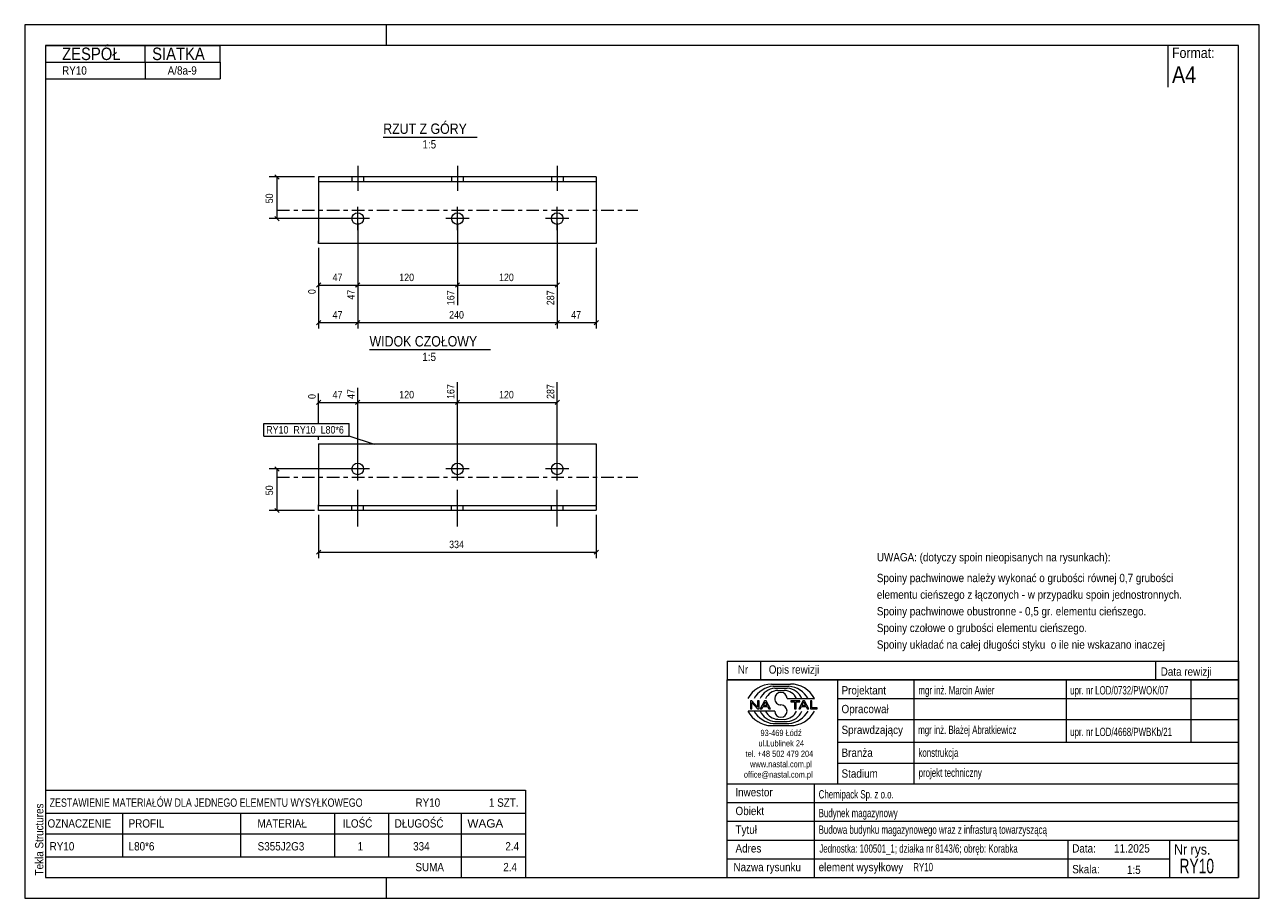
# Model space of a CAD drawing. Header units: millimetres. Extents: x 0 to 297, y 0 to 210.
import ezdxf

# ---------------------------------------------------------------- set-up
doc = ezdxf.new("R2010")
doc.units = ezdxf.units.MM
for name, pattern in [('XKITLINE00', [0]), ('XKITLINE01', [4, 1, -1, 1, -1]), ('XKITLINE03', [6, 3, -1, 1, -1])]:
    doc.linetypes.add(name, pattern=pattern)
for name, color, linetype, lineweight in [('Arkusz rysunku', 3, 'Continuous', 0), ('Element', 2, 'Continuous', 0), ('Inny typ obiektu', 7, 'Continuous', 0), ('Wymiar', 4, 'Continuous', 0), ('Znak elementu', 2, 'Continuous', 0), ('Śruba', 3, 'Continuous', 0)]:
    doc.layers.add(name, color=color, linetype=linetype, lineweight=lineweight)
doc.styles.add('ARIAL', font='ARIAL.TTF')

msp = doc.modelspace()

# ---------------------------------------------------------------- linework, layer by layer
at = {"layer": 'Arkusz rysunku', "linetype": 'XKITLINE00', "lineweight": 0}
for p, q in [((297, 210), (0, 210)), ((0, 210), (0, 0)), ((87, 205), (87, 210)), ((297, 0), (297, 210)), ((292, 205), (5, 205)), ((5, 205), (5, 5)), ((292, 5), (292, 205)), ((5, 5), (292, 5)), ((87, 0), (87, 5)), ((0, 0), (297, 0))]:
    msp.add_line(p, q, dxfattribs=at)
at = {"layer": 'Element', "linetype": 'XKITLINE00', "lineweight": 0}
for p, q in [((70.71, 173.4), (70.71, 173.2)), ((137.51, 173.4), (70.71, 173.4)), ((70.71, 173.2), (70.71, 158.02)), ((137.51, 173.4), (137.51, 173.2)), ((137.51, 173.2), (137.51, 157.4)), ((137.51, 172.2), (70.71, 172.2)), ((70.71, 157.48), (70.71, 158.02)), ((70.71, 157.4), (70.71, 157.48)), ((137.51, 157.4), (70.71, 157.4)), ((70.71, 109.21), (70.71, 94.57)), ((70.71, 109.21), (137.51, 109.21)), ((137.51, 109.21), (137.51, 109.14)), ((137.51, 109.14), (137.51, 94.57)), ((70.71, 93.41), (70.71, 94.57)), ((70.71, 94.41), (137.51, 94.41)), ((70.71, 93.21), (70.71, 93.41)), ((137.51, 93.21), (70.71, 93.21)), ((137.51, 94.41), (137.51, 94.57)), ((137.51, 94.34), (137.51, 94.41)), ((137.51, 94.34), (137.51, 93.41)), ((137.51, 93.21), (137.51, 93.41))]:
    msp.add_line(p, q, dxfattribs=at)
at = {"layer": 'Element', "linetype": 'XKITLINE01', "lineweight": 0}
for p, q in [((137.51, 172.82), (137.51, 170.2)), ((70.71, 158.02), (70.71, 157.69)), ((137.51, 108.92), (137.51, 108.21)), ((70.71, 93.21), (70.71, 93.41)), ((137.51, 94.41), (137.51, 94.34)), ((137.51, 93.21), (137.51, 93.41))]:
    msp.add_line(p, q, dxfattribs=at)
at = {"layer": 'Element', "linetype": 'XKITLINE03', "lineweight": 0}
for p, q in [((60.71, 165.4), (147.51, 165.4)), ((60.71, 101.21), (147.51, 101.21))]:
    msp.add_line(p, q, dxfattribs=at)
at = {"layer": 'Inny typ obiektu', "linetype": 'XKITLINE00', "lineweight": 0}
for p, q in [((5, 205), (47, 205)), ((5, 205), (5, 201)), ((29, 201), (29, 205)), ((47, 201), (47, 205)), ((275, 205), (275, 195)), ((5, 201), (47, 201)), ((5, 201), (5, 197)), ((29, 201), (29, 197)), ((47, 201), (47, 197)), ((5, 197), (47, 197)), ((86.25, 183), (108.84, 183)), ((82.96, 131.9), (112.04, 131.9)), ((169, 57), (169, 52.5)), ((169, 57), (292, 57)), ((177, 57), (177, 52.5)), ((272, 57), (272, 52.5)), ((292, 57), (292, 52.5)), ((292, 52.5), (169, 52.5)), ((169, 5), (169, 52.5)), ((169, 52.5), (292, 52.5)), ((179.62, 51.49), (184.23, 51.5)), ((180.07, 50.99), (183.86, 51)), ((180.46, 50.49), (183.45, 50.49)), ((195.5, 52.5), (195.5, 27.5)), ((214, 27.5), (214, 52.5)), ((250.5, 52.5), (250.5, 37.5)), ((280.5, 52.5), (280.5, 37.5)), ((292, 52.5), (292, 5)), ((181.2, 49.98), (182.73, 49.99)), ((183.42, 47.99), (189.98, 47.99)), ((195.5, 48), (292, 48)), ((180.43, 45.01), (174, 45.01)), ((174.93, 47.44), (174.57, 47.44)), ((174.57, 47.44), (174.57, 45.56)), ((174.57, 45.56), (174.9, 45.56)), ((174.9, 47.04), (176.29, 45.56)), ((174.9, 45.56), (174.9, 47.04)), ((176.31, 45.96), (174.93, 47.44)), ((176.29, 45.56), (176.65, 45.56)), ((176.65, 47.44), (176.31, 47.44)), ((176.31, 47.44), (176.31, 45.96)), ((176.65, 45.56), (176.65, 47.44)), ((177.96, 47.44), (176.94, 45.56)), ((176.94, 45.56), (177.31, 45.56)), ((177.31, 45.56), (177.61, 46.13)), ((177.61, 46.13), (178.71, 46.13)), ((177.71, 46.33), (178.14, 47.24)), ((178.6, 46.33), (177.71, 46.33)), ((178.33, 47.44), (177.96, 47.44)), ((178.14, 47.24), (178.6, 46.33)), ((179.41, 45.56), (178.33, 47.44)), ((178.71, 46.13), (179.02, 45.56)), ((179.02, 45.56), (179.41, 45.56)), ((186.43, 47.44), (184.34, 47.44)), ((184.34, 47.44), (184.34, 47.22)), ((184.34, 47.22), (185.21, 47.22)), ((185.21, 47.22), (185.21, 45.56)), ((185.21, 45.56), (185.56, 45.56)), ((185.56, 45.56), (185.56, 47.22)), ((185.56, 47.22), (186.43, 47.22)), ((187.21, 47.44), (186.2, 45.56)), ((186.2, 45.56), (186.57, 45.56)), ((186.43, 47.22), (186.43, 47.44)), ((186.57, 45.56), (186.86, 46.13)), ((186.86, 46.13), (187.96, 46.13)), ((186.96, 46.33), (187.39, 47.24)), ((187.86, 46.33), (186.96, 46.33)), ((187.59, 47.44), (187.21, 47.44)), ((187.4, 47.24), (187.39, 47.24)), ((187.4, 47.24), (187.86, 46.33)), ((188.67, 45.56), (187.59, 47.44)), ((187.96, 46.13), (188.27, 45.56)), ((188.27, 45.56), (188.67, 45.56)), ((189.36, 47.44), (189.01, 47.44)), ((189.01, 47.44), (189.01, 45.56)), ((189.01, 45.56), (190.66, 45.56)), ((189.36, 45.78), (189.36, 47.44)), ((190.66, 45.78), (189.36, 45.78)), ((190.66, 45.56), (190.66, 45.78)), ((180.07, 42.01), (183.86, 42)), ((180.46, 42.51), (183.45, 42.51)), ((181.2, 43.02), (182.73, 43.01)), ((195.5, 43), (292, 43)), ((179.62, 41.51), (184.23, 41.5)), ((195.5, 37.5), (292, 37.5)), ((195.5, 32.5), (292, 32.5)), ((169, 27.5), (292, 27.5)), ((190, 5), (190, 27.5)), ((5, 26), (5, 20.5)), ((5, 26), (120.5, 26)), ((120.5, 26), (120.5, 20.5)), ((169, 23), (292, 23)), ((5, 20.5), (5, 15.5)), ((5, 20.5), (120.5, 20.5)), ((23.5, 20.5), (23.5, 15.5)), ((52, 15.5), (52, 20.5)), ((74.5, 20.5), (74.5, 15.5)), ((87.5, 20.5), (87.5, 15.5)), ((105, 20.5), (105, 15.5)), ((120.5, 20.5), (120.5, 15.5)), ((169, 18.5), (292, 18.5)), ((5, 15.5), (120.5, 15.5)), ((5, 15.5), (5, 10)), ((23.5, 15.5), (23.5, 10)), ((52, 10), (52, 15.5)), ((74.5, 15.5), (74.5, 10)), ((87.5, 15.5), (87.5, 10)), ((105, 15.5), (105, 10)), ((120.5, 15.5), (120.5, 10)), ((169, 14), (292, 14)), ((251, 5), (251, 14)), ((275.5, 5), (275.5, 14)), ((5, 10), (5, 5)), ((5, 10), (120.5, 10)), ((105, 10), (105, 5)), ((120.5, 10), (120.5, 5)), ((169, 9.5), (275.5, 9.5)), ((5, 5), (120.5, 5)), ((169, 5), (292, 5))]:
    msp.add_line(p, q, dxfattribs=at)
for centre, radius, start, end in [((179.72, 45.08), 6.42, 90.8317, 153.0136), ((180.67, 45), 6.02, 95.7347, 150.2266), ((183.22, 46.41), 4.08, 22.7023, 86.7527), ((183.24, 44.98), 6.04, 29.8256, 84.1252), ((184.25, 45.07), 6.43, 27.0191, 90.199), ((180.7, 46.42), 4.07, 93.3428, 157.3393), ((181.33, 46.6), 3.38, 92.229, 155.8008), ((181.92, 47.99), 1.49, 0.0741, 179.9259), ((181.92, 47.99), 1.49, 179.9259, 270), ((182.59, 46.6), 3.39, 24.2351, 87.5913), ((179.72, 47.92), 6.42, 206.9864, 269.1683), ((180.67, 48), 6.02, 209.7734, 264.2653), ((180.7, 46.58), 4.07, 202.6607, 266.6572), ((181.33, 46.4), 3.38, 204.1992, 267.771), ((181.92, 45.01), 1.49, 180.0741, 359.9259), ((181.92, 45), 1.49, 0.0741, 90), ((182.59, 46.4), 3.39, 272.4087, 335.7649), ((183.22, 46.59), 4.08, 273.2473, 337.2977), ((183.24, 48.02), 6.04, 275.8748, 330.1744), ((184.25, 47.93), 6.43, 269.801, 332.9809)]:
    msp.add_arc(centre, radius, start, end, dxfattribs=at)
at = {"layer": 'Wymiar', "linetype": 'XKITLINE00', "lineweight": 0}
for p, q in [((69.71, 173.4), (58.85, 173.4)), ((60.2, 173.91), (61.22, 172.89)), ((60.71, 163.4), (60.71, 173.4)), ((79.11, 163.4), (58.85, 163.4)), ((60.2, 163.91), (61.22, 162.89)), ((80.11, 162.4), (80.11, 136.96)), ((80.11, 162.4), (80.11, 136.96)), ((80.11, 162.4), (80.11, 143.91)), ((80.11, 162.4), (80.11, 143.91)), ((104.11, 162.4), (104.11, 142.57)), ((104.11, 162.4), (104.11, 142.57)), ((128.11, 162.4), (128.11, 136.96)), ((128.11, 162.4), (128.11, 136.96)), ((128.11, 162.4), (128.11, 142.57)), ((70.71, 156.4), (70.71, 136.96)), ((70.71, 156.4), (70.71, 145.24)), ((137.51, 156.4), (137.51, 136.96)), ((71.22, 147.91), (70.2, 146.89)), ((70.71, 147.4), (80.11, 147.4)), ((80.62, 147.91), (79.6, 146.89)), ((80.62, 147.91), (79.65, 146.94)), ((80.11, 147.4), (104.11, 147.4)), ((104.62, 147.91), (103.6, 146.89)), ((104.62, 147.91), (103.65, 146.94)), ((104.11, 147.4), (128.11, 147.4)), ((128.62, 147.91), (127.6, 146.89)), ((71.22, 138.91), (70.2, 137.89)), ((70.71, 138.4), (80.11, 138.4)), ((80.62, 138.91), (79.6, 137.89)), ((80.62, 138.91), (79.6, 137.89)), ((80.11, 138.4), (128.11, 138.4)), ((128.62, 138.91), (127.6, 137.89)), ((128.62, 138.91), (127.6, 137.89)), ((128.11, 138.4), (137.51, 138.4)), ((138.02, 138.91), (137, 137.89)), ((80.11, 104.21), (80.11, 122.7)), ((80.11, 104.21), (80.11, 122.7)), ((104.11, 104.21), (104.11, 124.04)), ((104.11, 104.21), (104.11, 124.04)), ((128.11, 104.21), (128.11, 124.04)), ((71.22, 119.72), (70.2, 118.71)), ((70.71, 114.12), (70.71, 121.37)), ((70.71, 119.21), (80.11, 119.21)), ((80.62, 119.72), (79.6, 118.71)), ((80.62, 119.72), (79.6, 118.71)), ((80.11, 119.21), (104.11, 119.21)), ((104.62, 119.72), (103.6, 118.71)), ((104.62, 119.72), (103.6, 118.71)), ((104.11, 119.21), (128.11, 119.21)), ((128.62, 119.72), (127.6, 118.71)), ((70.71, 110.21), (70.71, 111.12)), ((79.11, 103.21), (58.85, 103.21)), ((60.2, 103.72), (61.22, 102.71)), ((60.71, 93.21), (60.71, 103.21)), ((69.71, 93.21), (58.85, 93.21)), ((60.2, 93.72), (61.22, 92.71)), ((70.71, 92.21), (70.71, 81.77)), ((137.51, 92.21), (137.51, 81.77)), ((71.22, 83.72), (70.2, 82.71)), ((70.71, 83.21), (137.51, 83.21)), ((138.02, 83.72), (137, 82.71))]:
    msp.add_line(p, q, dxfattribs=at)
at = {"layer": 'Znak elementu', "linetype": 'XKITLINE00', "lineweight": 0}
for p, q in [((57.5, 114.12), (78.06, 114.12)), ((57.5, 111.12), (57.5, 114.12)), ((78.06, 111.12), (78.06, 114.12)), ((57.5, 111.12), (78.06, 111.12)), ((84.13, 109.12), (78.06, 111.12))]:
    msp.add_line(p, q, dxfattribs=at)
at = {"layer": 'Śruba', "linetype": 'XKITLINE00', "lineweight": 0}
for p, q in [((80.11, 176.1), (80.11, 170.1)), ((104.11, 176.1), (104.11, 170.1)), ((128.11, 176.1), (128.11, 170.1)), ((78.71, 173.4), (78.71, 172.2)), ((81.51, 173.4), (81.51, 172.2)), ((102.71, 173.4), (102.71, 172.2)), ((105.51, 173.4), (105.51, 172.2)), ((126.71, 173.4), (126.71, 172.2)), ((129.51, 173.4), (129.51, 172.2)), ((82.91, 163.4), (77.31, 163.4)), ((80.11, 160.6), (80.11, 166.2)), ((106.91, 163.4), (101.31, 163.4)), ((104.11, 160.6), (104.11, 166.2)), ((130.91, 163.4), (125.31, 163.4)), ((128.11, 160.6), (128.11, 166.2)), ((80.11, 100.41), (80.11, 106.01)), ((104.11, 100.41), (104.11, 106.01)), ((128.11, 100.41), (128.11, 106.01)), ((82.91, 103.21), (77.31, 103.21)), ((106.91, 103.21), (101.31, 103.21)), ((130.91, 103.21), (125.31, 103.21)), ((80.11, 89.41), (80.11, 98.21)), ((104.11, 89.41), (104.11, 98.21)), ((128.11, 89.41), (128.11, 98.21)), ((78.71, 93.21), (78.71, 94.41)), ((81.51, 93.21), (81.51, 94.41)), ((102.71, 93.21), (102.71, 94.41)), ((105.51, 93.21), (105.51, 94.41)), ((126.71, 93.21), (126.71, 94.41)), ((129.51, 93.21), (129.51, 94.41))]:
    msp.add_line(p, q, dxfattribs=at)
for centre in [(80.11, 163.4), (104.11, 163.4), (128.11, 163.4), (80.11, 103.21), (104.11, 103.21), (128.11, 103.21)]:
    msp.add_circle(centre, 1.4, dxfattribs=at)

# ---------------------------------------------------------------- texts
at = {"layer": 'Arkusz rysunku', "style": 'ARIAL', "width": 0.85}
msp.add_text('Tekla Structures', height=2, rotation=90, dxfattribs=at).set_placement((4.5, 5.5))
at = {"layer": 'Inny typ obiektu', "style": 'ARIAL'}
for s, height, width, p in [('ZESPÓŁ', 3, 0.85, (9, 201.5)), ('SIATKA', 3, 0.85, (30.66, 201.5)), ('Format:', 2.5, 0.85, (276, 202)), ('RY10', 2, 0.85, (9, 198)), ('A/8a-9', 2, 0.85, (34.4, 198)), ('A4', 4, 0.85, (276, 196)), ('RZUT Z GÓRY', 2.5, 0.85, (86.25, 183.75)), ('1:5', 2, 0.85, (95.69, 180.25)), ('WIDOK CZOŁOWY', 2.5, 0.85, (82.96, 132.65)), ('1:5', 2, 0.85, (95.65, 129.15)), ('UWAGA: (dotyczy spoin nieopisanych na rysunkach):', 2, 0.85, (205, 81)), ('Spoiny pachwinowe należy wykonać o grubości równej 0,7 grubości', 2, 0.85, (205, 76)), ('elementu cieńszego z łączonych - w przypadku spoin jednostronnych.', 2, 0.85, (205, 72)), ('Spoiny pachwinowe obustronne - 0,5 gr. elementu cieńszego.', 2, 0.85, (205, 68)), ('Spoiny czołowe o grubości elementu cieńszego.', 2, 0.85, (205, 64)), ('Spoiny układać na całej długości styku  o ile nie wskazano inaczej', 2, 0.85, (205, 60)), ('Nr', 2, 0.85, (171.54, 54)), ('Opis rewizji', 2, 0.85, (179, 54)), ('Data rewizji', 2, 0.85, (273.28, 53.5)), ('Projektant', 2, 0.85, (196.5, 49)), ('mgr inż. Marcin Awier', 2, 0.68, (215, 49)), ('upr. nr LOD/0732/PWOK/07', 2, 0.68, (251.5, 49)), ('Opracował', 2, 0.85, (196.5, 44.5)), ('Sprawdzający', 2, 0.85, (196.5, 39.5)), ('mgr inż. Błażej Abratkiewicz', 2, 0.68, (214.94, 39.5)), ('93-469 Łódź', 1.5, 0.85, (177, 39)), ('upr. nr LOD/4668/PWBKb/21', 2, 0.68, (251.5, 39)), ('ul.Lublinek 24', 1.5, 0.85, (176.5, 36.5)), ('Branża', 2, 0.85, (196.5, 34)), ('konstrukcja', 2, 0.68, (215, 34)), ('tel. +48 502 479 204', 1.5, 0.85, (173.41, 34)), ('www.nastal.com.pl', 1.5, 0.85, (174.5, 31.5)), ('office@nastal.com.pl', 1.5, 0.85, (173, 29)), ('Stadium', 2, 0.85, (196.5, 29)), ('projekt techniczny', 2, 0.68, (215.04, 29.19)), ('ZESTAWIENIE MATERIAŁÓW DLA JEDNEGO ELEMENTU WYSYŁKOWEGO', 2, 0.765, (6, 22)), ('RY10', 2, 0.85, (94, 22)), ('1', 2, 0.85, (111.69, 22)), (' SZT.', 2, 0.85, (113, 22)), ('Inwestor', 2, 0.85, (170.96, 24.5)), ('Chemipack Sp. z o.o.', 2, 0.68, (191, 24)), ('Obiekt', 2, 0.85, (171, 20)), ('Budynek magazynowy', 2, 0.68, (191, 19.5)), ('OZNACZENIE', 2, 0.85, (5.5, 17)), ('PROFIL', 2, 0.85, (25, 17)), ('MATERIAŁ', 2, 0.85, (56, 17)), ('ILOŚĆ', 2, 0.85, (76.5, 17)), ('DŁUGOŚĆ', 2, 0.85, (89, 17)), ('WAGA', 2, 1.008832, (106.5, 17)), ('Tytuł', 2, 0.85, (171, 15.5)), ('Budowa budynku magazynowego wraz z infrasturą towarzyszącą', 2, 0.68, (191, 15.5)), ('RY10', 2, 0.85, (6, 11.5)), ('L80*6', 2, 0.85, (25, 11.5)), ('S355J2G3', 2, 0.85, (56.04, 11.5)), ('1', 2, 0.85, (80.09, 11.5)), ('334', 2, 0.85, (93.44, 11.5)), ('2.4', 2, 0.85, (115.63, 11.5)), ('Adres', 2, 0.85, (171, 11)), ('Jednostka: 100501_1; działka nr 8143/6; obręb: Korabka', 2, 0.68, (191.16, 10.96)), ('Data:', 2, 0.85, (252, 11)), ('11.2025', 2, 0.85, (262.06, 11)), ('Nr rys.', 2.5, 0.85, (276.5, 10.5)), ('RY10', 3.5, 0.68, (277.8, 6)), ('SUMA', 2, 0.85, (94, 6.5)), ('2.4', 2, 0.85, (115.13, 6.5)), ('Nazwa rysunku', 2, 0.85, (170.5, 6.5)), ('element wysyłkowy', 2, 0.85, (191, 6.5)), ('RY10', 2, 0.68, (213.75, 6.5)), ('Skala:', 2, 0.85, (252, 6)), ('1:5', 2, 0.85, (265.16, 5.85))]:
    msp.add_text(s, height=height, dxfattribs=dict(at, width=width)).set_placement(p)
at = {"layer": 'Wymiar', "style": 'ARIAL', "width": 0.85}
for s, p in [('50', (59.75, 167.06)), ('0', (69.99, 145.24)), ('47', (79.39, 143.91)), ('167', (103.39, 142.57)), ('287', (127.39, 142.57)), ('47', (79.39, 120.03)), ('167', (103.39, 120.03)), ('287', (127.39, 120.03)), ('0', (69.99, 120.03)), ('50', (59.75, 96.88))]:
    msp.add_text(s, height=1.8, rotation=90.0002, dxfattribs=at).set_placement(p)
for s, p in [('47', (74.07, 148.36)), ('120', (90.1, 148.36)), ('120', (114.1, 148.36)), ('47', (74.07, 139.36)), ('240', (102.1, 139.36)), ('47', (131.47, 139.36)), ('47', (74.07, 120.17)), ('120', (90.1, 120.17)), ('120', (114.1, 120.17)), ('334', (102.1, 84.17))]:
    msp.add_text(s, height=1.8, dxfattribs=at).set_placement(p)
at = {"layer": 'Znak elementu', "style": 'ARIAL', "width": 0.85}
for s, p in [('RY10', (58.1, 111.72)), ('RY10', (64.64, 111.72)), ('L80*6', (71.19, 111.72))]:
    msp.add_text(s, height=1.8, dxfattribs=at).set_placement(p)

doc.saveas('drawing.dxf')
